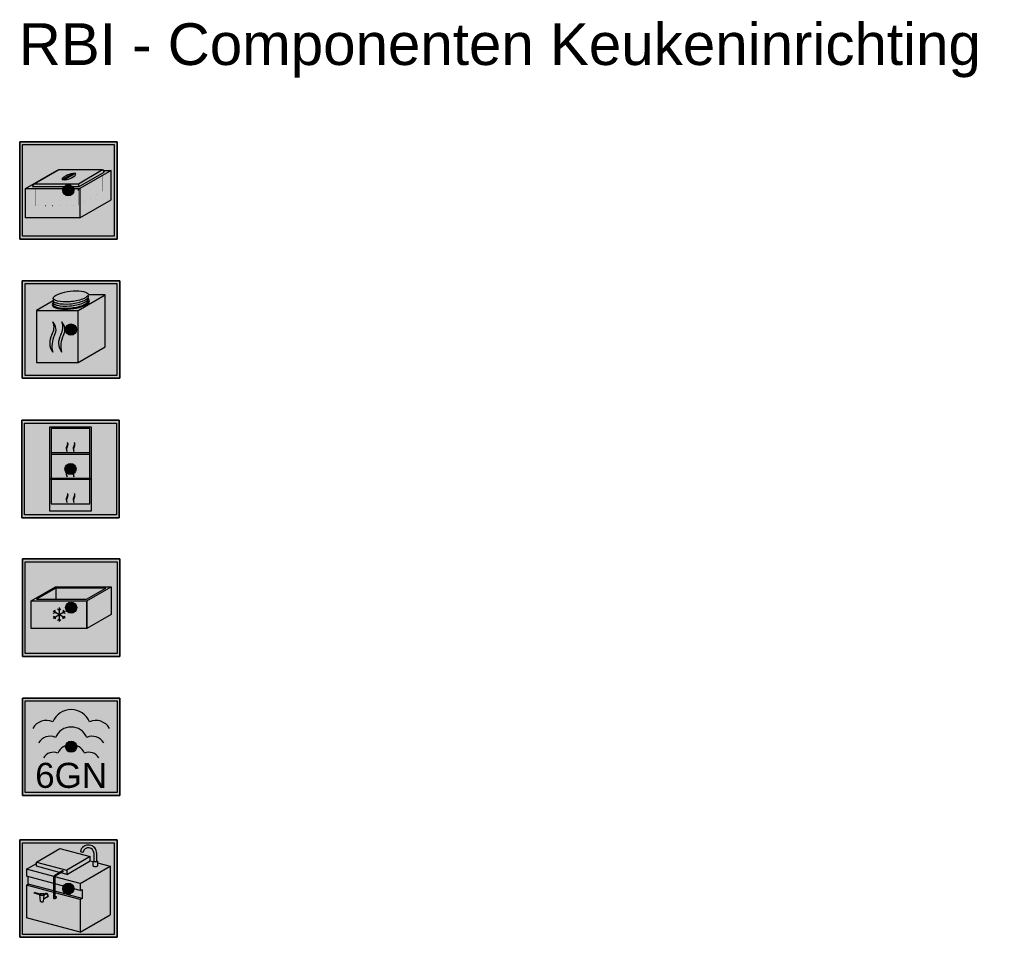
# Model space of a CAD drawing. Header units: millimetres. Extents: x -20879 to 80472, y -12121 to 39016.
# Tile 63 of 63: x 73392 to 80472, y 24758 to 31355. Entities that reach past the tile are written whole.
import ezdxf
from ezdxf.enums import TextEntityAlignment as Align

# ---------------------------------------------------------------- set-up
doc = ezdxf.new("R2010")
doc.units = ezdxf.units.MM
doc.linetypes.add('ACAD_ISO07W100', pattern=[3, 0, -3])
for name, color, linetype in [('DVD-VB-V_TEXT', 7, 'Continuous'), ('RVB-VB-RBI_Keukenapparatuur', 7, 'Continuous'), ('RVB-VB-RBI_Tekst', 7, 'Continuous')]:
    doc.layers.add(name, color=color, linetype=linetype)
doc.layers.add('RVB-VB-V_Aanwijslijn', color=7, linetype='Continuous', true_color=0xff0001)
doc.styles.add('DVD_ALG 1.8mm_RE', font='arial.ttf', dxfattribs={"height": 1.8})

# ---------------------------------------------------------------- blocks, each defined once
blk = doc.blocks.new('RVB_BUF_002_icon')
at = {"layer": 'RVB-VB-RBI_Keukenapparatuur', "true_color": 0xe3e3e3}
h = blk.add_hatch(color=254, dxfattribs=at)
h.dxf.hatch_style = 1
h.paths.add_polyline_path([(-3.5, 3.5), (-3.5, -3.5), (3.5, -3.5), (3.5, 3.5)])
at = {"layer": 'RVB-VB-RBI_Keukenapparatuur', "true_color": 0x000000}
h = blk.add_hatch(color=18, dxfattribs=at)
h.dxf.hatch_style = 1
h.paths.add_polyline_path([(-3.5, -3.5), (3.5, -3.5), (3.5, 3.5), (-3.5, 3.5)])
h.paths.add_polyline_path([(-3.3, -3.3), (3.3, -3.3), (3.3, 3.3), (-3.3, 3.3)], flags=16)
at = {"layer": 'Defpoints'}
blk.add_lwpolyline([(-3.5, -3.5), (3.5, -3.5), (3.5, 3.5), (-3.5, 3.5)], close=True, dxfattribs=at)
at = {"layer": 'RVB-VB-RBI_Keukenapparatuur', "color": 18, "true_color": 0x000000}
for points in [[(-3.5, 3.5), (3.5, 3.5), (3.5, -3.5), (-3.5, -3.5)], [(-3.3, 3.3), (3.3, 3.3), (3.3, -3.3), (-3.3, -3.3)]]:
    blk.add_lwpolyline(points, close=True, dxfattribs=at)
at = {"layer": 'RVB-VB-RBI_Keukenapparatuur'}
for points in [[(-2.486, 1.369), (0.514, 1.369), (2.462, 2.494), (1.252, 2.494)], [(-2.486, 1.369), (-2.486, -2.379), (0.514, -2.379), (2.462, -1.254), (2.462, 2.494)], [(-1.275, 2.069), (-2.486, 1.369)], [(0.514, -2.379), (0.514, 1.369)]]:
    blk.add_lwpolyline(points, dxfattribs=at)
for centre, radius, start, end in [((-2.189, 0.163), 0.968, 326.39924, 23.29839), ((-1.888, -0.012), 0.811, 330.38586, 43.46363), ((-1.549, 0.163), 0.968, 326.39924, 23.29839), ((-1.248, -0.012), 0.811, 330.38586, 43.46363), ((-0.347, -0.95), 1.185, 150.89548, 215.0753), ((0.295, -1.191), 1.67, 152.21549, 195.25661), ((0.293, -0.95), 1.185, 150.89548, 215.0753), ((0.935, -1.191), 1.67, 152.21549, 195.25661)]:
    blk.add_arc(centre, radius, start, end, dxfattribs=at)
blk.add_ellipse((-0.012, 1.931), major_axis=(1.341, 0.153), ratio=0.333333, start_param=2.768722, end_param=6.582016, dxfattribs=at)
for points, knots in [([(1.255, 2.526), (1.252, 2.548), (1.24, 2.573), (1.172, 2.632), (1.116, 2.662), (0.884, 2.745), (0.642, 2.779), (0.098, 2.779), (-0.201, 2.745), (-0.688, 2.634), (-0.885, 2.565), (-1.149, 2.427), (-1.229, 2.357), (-1.282, 2.268), (-1.284, 2.245), (-1.266, 2.195), (-1.24, 2.162), (-1.134, 2.097), (-1.057, 2.066), (-0.74, 1.987), (-0.42, 1.97), (0.238, 2.024), (0.573, 2.096), (0.987, 2.254), (1.114, 2.328), (1.232, 2.44), (1.251, 2.48), (1.255, 2.514), (1.255, 2.52), (1.255, 2.526)], [0, 0, 0, 0, 0.298605, 0.298605, 0.597209, 0.597209, 1.244215, 1.244215, 1.891221, 1.891221, 2.431666, 2.431666, 2.892179, 2.892179, 3.218246, 3.218246, 3.544312, 3.544312, 3.870378, 3.870378, 4.620509, 4.620509, 5.37064, 5.37064, 5.86847, 5.86847, 6.204025, 6.204025, 6.283185, 6.283185, 6.283185, 6.283185]), ([(-1.246, 2.176), (-1.252, 2.169), (-1.256, 2.162), (-1.282, 2.118), (-1.284, 2.095), (-1.266, 2.045), (-1.24, 2.012), (-1.134, 1.947), (-1.057, 1.916), (-0.74, 1.837), (-0.42, 1.82), (0.238, 1.874), (0.573, 1.946), (0.987, 2.104), (1.114, 2.178), (1.232, 2.29), (1.251, 2.33), (1.255, 2.364), (1.255, 2.37), (1.255, 2.376), (1.253, 2.394), (1.244, 2.414), (1.222, 2.437)], [2.833905, 2.833905, 2.833905, 2.833905, 2.892179, 2.892179, 3.218246, 3.218246, 3.544312, 3.544312, 3.870378, 3.870378, 4.620509, 4.620509, 5.37064, 5.37064, 5.86847, 5.86847, 6.204025, 6.204025, 6.283185, 6.283185, 6.283185, 6.529416, 6.529416, 6.529416, 6.529416]), ([(-1.246, 2.026), (-1.252, 2.019), (-1.256, 2.012), (-1.282, 1.968), (-1.284, 1.945), (-1.266, 1.895), (-1.24, 1.862), (-1.134, 1.797), (-1.057, 1.766), (-0.74, 1.687), (-0.42, 1.67), (0.238, 1.724), (0.573, 1.796), (0.987, 1.954), (1.114, 2.028), (1.232, 2.14), (1.251, 2.18), (1.255, 2.214), (1.255, 2.22), (1.255, 2.226), (1.253, 2.244), (1.244, 2.264), (1.222, 2.287)], [2.833905, 2.833905, 2.833905, 2.833905, 2.892179, 2.892179, 3.218246, 3.218246, 3.544312, 3.544312, 3.870378, 3.870378, 4.620509, 4.620509, 5.37064, 5.37064, 5.86847, 5.86847, 6.204025, 6.204025, 6.283185, 6.283185, 6.283185, 6.529416, 6.529416, 6.529416, 6.529416]), ([(-1.246, 1.876), (-1.252, 1.869), (-1.256, 1.862), (-1.282, 1.818), (-1.284, 1.795), (-1.266, 1.745), (-1.24, 1.712), (-1.134, 1.647), (-1.057, 1.616), (-0.74, 1.537), (-0.42, 1.52), (0.238, 1.574), (0.573, 1.646), (0.987, 1.804), (1.114, 1.878), (1.232, 1.99), (1.251, 2.03), (1.255, 2.064), (1.255, 2.07), (1.255, 2.076), (1.253, 2.094), (1.244, 2.114), (1.222, 2.137)], [2.833905, 2.833905, 2.833905, 2.833905, 2.892179, 2.892179, 3.218246, 3.218246, 3.544312, 3.544312, 3.870378, 3.870378, 4.620509, 4.620509, 5.37064, 5.37064, 5.86847, 5.86847, 6.204025, 6.204025, 6.283185, 6.283185, 6.283185, 6.529416, 6.529416, 6.529416, 6.529416]), ([(-1.246, 1.726), (-1.252, 1.719), (-1.256, 1.712), (-1.272, 1.685), (-1.278, 1.669), (-1.28, 1.654)], [2.8339051, 2.8339051, 2.8339051, 2.8339051, 2.8921793, 2.8921793, 3.0703287, 3.0703287, 3.0703287, 3.0703287]), ([(1.255, 1.91), (1.255, 1.915), (1.255, 1.921), (1.255, 1.926), (1.253, 1.944), (1.244, 1.964), (1.222, 1.987)], [6.2150545, 6.2150545, 6.2150545, 6.2150545, 6.2831853, 6.2831853, 6.2831853, 6.5294163, 6.5294163, 6.5294163, 6.5294163])]:
    blk.add_open_spline(points, degree=3, knots=knots, dxfattribs=at)
blk = doc.blocks.new('RVB_BUF_002')
at = {"layer": 'RVB-VB-V_Aanwijslijn'}
h = blk.add_hatch(color=256, dxfattribs=at)
h.dxf.hatch_style = 1
edge = h.paths.add_edge_path()
edge.add_arc((0, 0), 0.4, 0, 360)
at = {"layer": 'Defpoints'}
for points in [[(-0.011, 0.008), (0.011, 0.008)], [(0, 0.017), (0, 0.008)]]:
    blk.add_lwpolyline(points, dxfattribs=at)
at = {"layer": 'RVB-VB-V_Aanwijslijn'}
blk.add_line((0, 0.01), (0, 0), dxfattribs=at)
blk.add_circle((0, 0), 0.4, dxfattribs=at)
blk.add_blockref('RVB_BUF_002_icon', (0, 0))
at = {"layer": 'RVB-VB-RBI_Tekst', "lineweight": 5, "style": 'DVD_ALG 1.8mm_RE', "flags": 1}
for tag, p in [('$RUIMTECODE', (8.121, 5.039)), ('$FABRIKANT', (8.125, 2.798)), ('$BOUWJAAR', (8.134, 0.857)), ('$NADERE_LOCATIEBEPALING', (8.139, -1.384))]:
    blk.add_attdef(tag, p, '', height=1.4, dxfattribs=at)
at = {"layer": 'RVB-VB-RBI_Tekst', "color": 18, "true_color": 0x000000, "style": 'DVD_ALG 1.8mm_RE'}
blk.add_attdef('$BI_CODE', text='', height=1, dxfattribs=at).set_placement((3.166, 2.165), align=Align.RIGHT)
blk = doc.blocks.new('RVB_KB_001_icon')
at = {"layer": 'RVB-VB-RBI_Keukenapparatuur', "true_color": 0xe3e3e3}
h = blk.add_hatch(color=254, dxfattribs=at)
h.dxf.hatch_style = 1
h.paths.add_polyline_path([(-3.5, 3.5), (-3.5, -3.5), (3.5, -3.5), (3.5, 3.5)])
at = {"layer": 'RVB-VB-RBI_Keukenapparatuur', "true_color": 0x000000}
h = blk.add_hatch(color=18, dxfattribs=at)
h.dxf.hatch_style = 1
h.paths.add_polyline_path([(-3.5, -3.5), (3.5, -3.5), (3.5, 3.5), (-3.5, 3.5)])
h.paths.add_polyline_path([(-3.3, 3.3), (3.3, 3.3), (3.3, -3.3), (-3.3, -3.3)], flags=16)
at = {"layer": 'Defpoints'}
blk.add_lwpolyline([(-3.5, -3.5), (3.5, -3.5), (3.5, 3.5), (-3.5, 3.5)], close=True, dxfattribs=at)
at = {"layer": 'RVB-VB-RBI_Keukenapparatuur'}
for p, q in [((-2.046, -0.439), (-2.45, -0.331)), ((-2.046, -0.389), (-2.448, -0.281)), ((-2.006, -0.919), (-2.046, -0.453)), ((-1.787, -0.919), (-1.746, -0.453))]:
    blk.add_line(p, q, dxfattribs=at)
at = {"layer": 'RVB-VB-RBI_Keukenapparatuur', "color": 18, "true_color": 0x000000}
for points in [[(-3.5, 3.5), (3.5, 3.5), (3.5, -3.5), (-3.5, -3.5)], [(-3.3, 3.3), (3.3, 3.3), (3.3, -3.3), (-3.3, -3.3)]]:
    blk.add_lwpolyline(points, close=True, dxfattribs=at)
at = {"layer": 'RVB-VB-RBI_Keukenapparatuur'}
for points in [[(-2.297, 1.909), (-0.608, 2.884), (1.565, 2.302)], [(1.565, 2.002), (1.565, 2.302), (-0.123, 1.327), (-0.123, 1.027), (1.565, 2.002)], [(1.842, 1.971), (1.842, 2.537)], [(2.042, 1.971), (2.042, 2.537)], [(-3.014, 1.399), (-2.297, 1.813)], [(-0.642, 1.166), (-2.297, 1.609), (-2.297, 1.909), (-0.123, 1.327)], [(0.849, 0.364), (3.014, 1.614)], [(1.565, 2.002), (1.792, 1.941)], [(1.792, 1.621), (1.792, 1.971)], [(2.092, 1.971), (2.092, 1.621)], [(2.092, 1.861), (3.014, 1.614), (3.014, -1.886)], [(-1.051, 0.873), (-3.014, 1.399), (-3.014, 0.899)], [(-1.054, 0.374), (-3.014, 0.899)], [(-3.014, 0.249), (-2.884, 0.324), (-2.884, 0.864)], [(0.849, 0.364), (-0.971, 0.852)], [(-0.123, 1.027), (-0.529, 1.136)], [(-3.014, 0.249), (-3.014, -2.101)], [(-1.054, -0.276), (-3.014, 0.249)], [(-1.054, -0.166), (-2.884, 0.324)], [(0.849, -0.136), (-0.971, 0.352)], [(0.849, 0.364), (0.849, -0.136)], [(-2.046, -0.451), (-2.046, -0.371)], [(-1.77, -0.723), (-1.501, -0.568)], [(-1.747, -0.45), (-1.642, -0.389)], [(-1.746, -0.453), (-1.746, -0.373)], [(0.849, -0.136), (0.979, -0.061), (0.979, -0.711), (0.849, -0.786), (-0.971, -0.298)], [(0.979, -0.711), (-0.971, -0.189)], [(0.849, -0.786), (0.849, -3.136), (-3.014, -2.101)], [(0.849, -3.136), (3.014, -1.886)]]:
    blk.add_lwpolyline(points, dxfattribs=at)
for points in [[(-0.856, -0.655), (-0.979, -0.726, -0.57735), (-1.054, -0.683), (-1.054, 0.841, -0.267949), (-0.979, 0.971), (-0.424, 1.292)], [(-0.377, 1.223), (-0.946, 0.894, 0.267949), (-0.971, 0.851), (-0.971, -0.608, 0.57735), (-0.956, -0.617), (-0.903, -0.586)]]:
    blk.add_lwpolyline(points, format="xyb", dxfattribs=at)
for centre, radius, start, end in [((1.443, 2.536), 0.6, 0.09491, 166.38477), ((1.443, 2.536), 0.4, 0.09491, 166.38477), ((-2.408, -0.305), 0.0507, 155.23166, 207.00314), ((-2.45, -0.286), 0.005, 75, 155.23166), ((-2.449, -0.326), 0.005, 207.00314, 255)]:
    blk.add_arc(centre, radius, start, end, dxfattribs=at)
for centre, major_axis, ratio, start_param, end_param in [((0.957, 2.654), (0.0972, -0.0235), 0.188819, 3.141593, 6.283185), ((1.942, 1.971), (-0.15, 0), 0.227606, 5.442117, 10.265847), ((1.942, 1.621), (-0.15, 0), 0.210978, 6.283185, 9.424778), ((1.942, 1.971), (-0.1, 0), 0.148357, 0, 3.141593), ((-0.403, 1.256), (-0.0272, 0.0319), 0.769212, 2.936954, 6.218331), ((-1.896, -0.453), (-0.15, 0), 0.221469, 6.237954, 9.424778), ((-1.568, -0.476), (-0.097, 0.113), 0.769212, 2.298879, 6.853922), ((-0.879, -0.62), (-0.0272, 0.0319), 0.769212, 2.977048, 6.150415), ((-0.879, -0.62), (-0.0272, 0.0319), 0.769212, 2.298879, 2.305218), ((-1.896, -0.919), (-0.109, 0), 0.202887, 0, 3.141593)]:
    blk.add_ellipse(centre, major_axis=major_axis, ratio=ratio, start_param=start_param, end_param=end_param, dxfattribs=at)
blk.add_ellipse((-1.896, -0.373), major_axis=(-0.15, 0), ratio=0.221469, dxfattribs=at)
blk.add_open_spline([(-1.502, -0.569), (-1.484, -0.558), (-1.473, -0.538), (-1.473, -0.478), (-1.491, -0.438), (-1.549, -0.385), (-1.586, -0.372), (-1.624, -0.378), (-1.634, -0.383), (-1.642, -0.389), (-1.642, -0.389), (-1.642, -0.389), (-1.642, -0.389)], degree=3, knots=[2.995872, 2.995872, 2.995872, 2.995872, 3.888109, 3.888109, 4.860136, 4.860136, 5.832164, 5.832164, 6.283185, 6.283185, 6.283185, 6.283185, 6.283185, 6.283185, 6.283185], dxfattribs=at)
blk = doc.blocks.new('RVB_KB_001')
at = {"layer": 'RVB-VB-V_Aanwijslijn'}
h = blk.add_hatch(color=256, dxfattribs=at)
h.dxf.hatch_style = 1
edge = h.paths.add_edge_path()
edge.add_arc((0, 0), 0.4, 0, 360)
at = {"layer": 'Defpoints'}
for points in [[(-0.011, 0.008), (0.011, 0.008)], [(0, 0.017), (0, 0.008)]]:
    blk.add_lwpolyline(points, dxfattribs=at)
at = {"layer": 'RVB-VB-V_Aanwijslijn'}
blk.add_line((0, 0.01), (0, 0), dxfattribs=at)
blk.add_circle((0, 0), 0.4, dxfattribs=at)
blk.add_blockref('RVB_KB_001_icon', (0, 0))
at = {"layer": 'RVB-VB-RBI_Tekst', "lineweight": 5, "style": 'DVD_ALG 1.8mm_RE', "flags": 1}
for tag, p in [('$RUIMTECODE', (8.121, 5.039)), ('$FABRIKANT', (8.125, 2.798)), ('$BOUWJAAR', (8.134, 0.857)), ('$NADERE_LOCATIEBEPALING', (8.139, -1.384))]:
    blk.add_attdef(tag, p, '', height=1.4, dxfattribs=at)
at = {"layer": 'RVB-VB-RBI_Tekst', "color": 18, "true_color": 0x000000, "style": 'DVD_ALG 1.8mm_RE'}
blk.add_attdef('$BI_CODE', text='', height=1, dxfattribs=at).set_placement((3.166, 2.165), align=Align.RIGHT)
blk = doc.blocks.new('RVB_BUF_001_v01_icon')
at = {"layer": 'RVB-VB-RBI_Keukenapparatuur', "true_color": 0x000000}
h = blk.add_hatch(color=18, dxfattribs=at)
h.dxf.hatch_style = 1
h.paths.add_polyline_path([(-3.5, -3.5), (3.5, -3.5), (3.5, 3.5), (-3.5, 3.5)])
h.paths.add_polyline_path([(-3.3, 3.3), (3.3, 3.3), (3.3, -3.3), (-3.3, -3.3)], flags=16)
at = {"layer": 'Defpoints'}
blk.add_lwpolyline([(-3.5, -3.5), (3.5, -3.5), (3.5, 3.5), (-3.5, 3.5)], close=True, dxfattribs=at)
at = {"layer": 'RVB-VB-RBI_Keukenapparatuur', "color": 18, "true_color": 0x000000}
for points in [[(-3.5, 3.5), (3.5, 3.5), (3.5, -3.5), (-3.5, -3.5)], [(-3.3, 3.3), (3.3, 3.3), (3.3, -3.3), (-3.3, -3.3)]]:
    blk.add_lwpolyline(points, close=True, dxfattribs=at)
blk = doc.blocks.new('RVB_BUF_001_v01')
at = {"layer": 'RVB-VB-RBI_Keukenapparatuur', "true_color": 0xe3e3e3}
h = blk.add_hatch(color=254, dxfattribs=at)
h.dxf.hatch_style = 1
h.paths.add_polyline_path([(-3.3, 3.3), (3.3, 3.3), (3.3, -3.3), (-3.3, -3.3)])
at = {"layer": 'RVB-VB-V_Aanwijslijn'}
h = blk.add_hatch(color=256, dxfattribs=at)
h.dxf.hatch_style = 1
edge = h.paths.add_edge_path()
edge.add_arc((0, 0), 0.4, 0, 360)
at = {"layer": 'Defpoints'}
for points in [[(-0.011, 0.008), (0.011, 0.008)], [(0, 0.017), (0, 0.008)]]:
    blk.add_lwpolyline(points, dxfattribs=at)
at = {"layer": 'RVB-VB-RBI_Keukenapparatuur'}
for p, q in [((-0.245, 0.76), (-0.44, 0.76)), ((0.521, 1.202), (0.47, 1.202)), ((0.788, 0.275), (2.574, 1.306)), ((-2.574, 0.275), (0.788, 0.275)), ((0.788, 0.275), (0.739, 0.459))]:
    blk.add_line(p, q, dxfattribs=at)
for points in [[(-3.076, 0.14), (-0.824, 1.44), (-0.767, 1.44)], [(-2.574, 0.275), (-2.467, 0.459), (0.739, 0.459), (2.466, 1.491), (2.574, 1.306)], [(-2.467, 0.459), (-0.679, 1.491), (2.466, 1.491)], [(2.496, 1.44), (3.076, 1.44), (0.824, 0.14)], [(0.824, -1.985), (3.076, -0.685), (3.076, 1.44)], [(-0.44, 0.76), (-0.396, 0.804), (0.314, 1.214)], [(-0.396, 0.804), (-0.219, 0.804), (-0.245, 0.76)], [(-0.151, 1.056), (-0.373, 0.928)], [(-0.219, 0.804), (0.491, 1.214), (0.314, 1.214)], [(0.232, 0.906), (0.454, 1.035)], [(0.491, 1.214), (0.521, 1.202)], [(-3.076, -1.985), (-3.076, 0.14), (0.824, 0.14), (0.824, -1.985), (-3.076, -1.985)]]:
    blk.add_lwpolyline(points, dxfattribs=at)
at = {"layer": 'RVB-VB-RBI_Keukenapparatuur', "linetype": 'ACAD_ISO07W100', "ltscale": 0.005}
for points in [[(2.482, -0.066), (2.482, 1.097)], [(-2.385, -1.103), (-2.385, 0.14)], [(0.738, -1.07), (0.738, 0.14)]]:
    blk.add_lwpolyline(points, dxfattribs=at)
at = {"layer": 'RVB-VB-RBI_Keukenapparatuur', "linetype": 'ACAD_ISO07W100', "ltscale": 0.1}
for points in [[(0.738, -1.07, 0.267949), (0.955, -0.945, -0.267949), (1.173, -0.819, 0.267949), (1.39, -0.693, -0.267949), (1.608, -0.568, 0.267949), (1.825, -0.442, -0.267949), (2.043, -0.317, 0.267949), (2.26, -0.191, -0.267949), (2.478, -0.066, 0.004021), (2.482, -0.066)], [(-2.385, -1.103, -0.267949), (-2.134, -1.103, 0.267949), (-1.883, -1.103, -0.267949), (-1.632, -1.103, 0.267949), (-1.381, -1.103, -0.267949), (-1.129, -1.103, 0.267949), (-0.878, -1.103, -0.267949), (-0.627, -1.103, 0.267949), (-0.376, -1.103, -0.267949), (-0.125, -1.103, 0.267949), (0.126, -1.103, -0.267949), (0.377, -1.103, 0.267949), (0.628, -1.103, -0.115038), (0.738, -1.07)]]:
    blk.add_lwpolyline(points, format="xyb", dxfattribs=at)
at = {"layer": 'RVB-VB-RBI_Keukenapparatuur'}
for centre, radius, start, end in [((-0.294, 0.8), 0.151, 121.50988, 195.02423), ((-0.322, 1.865), 1.108, 274.01966, 300.03709), ((0.404, 0.097), 1.108, 95.99156, 120.03709), ((0.375, 1.163), 0.151, 301.50988, 15.02423)]:
    blk.add_arc(centre, radius, start, end, dxfattribs=at)
at = {"layer": 'RVB-VB-V_Aanwijslijn'}
blk.add_line((0, 0.01), (0, 0), dxfattribs=at)
blk.add_circle((0, 0), 0.4, dxfattribs=at)
blk.add_blockref('RVB_BUF_001_v01_icon', (0, 0))
at = {"layer": 'RVB-VB-RBI_Tekst', "lineweight": 5, "style": 'DVD_ALG 1.8mm_RE', "flags": 1}
for tag, p in [('$RUIMTECODE', (8.121, 5.039)), ('$FABRIKANT', (8.125, 2.798)), ('$BOUWJAAR', (8.134, 0.857)), ('$NADERE_LOCATIEBEPALING', (8.139, -1.384))]:
    blk.add_attdef(tag, p, '', height=1.4, dxfattribs=at)
at = {"layer": 'RVB-VB-RBI_Tekst', "color": 18, "true_color": 0x000000, "style": 'DVD_ALG 1.8mm_RE'}
blk.add_attdef('$BI_CODE', text='', height=1, dxfattribs=at).set_placement((3.166, 2.165), align=Align.RIGHT)
blk = doc.blocks.new('RVB_BUF_003_v01_icon')
at = {"layer": 'RVB-VB-RBI_Keukenapparatuur', "true_color": 0x000000}
h = blk.add_hatch(color=18, dxfattribs=at)
h.dxf.hatch_style = 1
h.paths.add_polyline_path([(-3.5, -3.5), (3.5, -3.5), (3.5, 3.5), (-3.5, 3.5)])
h.paths.add_polyline_path([(-3.3, 3.3), (3.3, 3.3), (3.3, -3.3), (-3.3, -3.3)], flags=16)
at = {"layer": 'Defpoints'}
blk.add_lwpolyline([(-3.5, -3.5), (3.5, -3.5), (3.5, 3.5), (-3.5, 3.5)], close=True, dxfattribs=at)
at = {"layer": 'RVB-VB-RBI_Keukenapparatuur', "color": 18, "true_color": 0x000000}
for points in [[(-3.5, 3.5), (3.5, 3.5), (3.5, -3.5), (-3.5, -3.5)], [(-3.3, 3.3), (3.3, 3.3), (3.3, -3.3), (-3.3, -3.3)]]:
    blk.add_lwpolyline(points, close=True, dxfattribs=at)
blk = doc.blocks.new('RVB_BUF_003_v01')
at = {"layer": 'RVB-VB-RBI_Keukenapparatuur', "true_color": 0xe3e3e3}
h = blk.add_hatch(color=254, dxfattribs=at)
h.dxf.hatch_style = 1
h.paths.add_polyline_path([(-3.3, 3.3), (3.3, 3.3), (3.3, -3.3), (-3.3, -3.3)])
at = {"layer": 'RVB-VB-V_Aanwijslijn'}
h = blk.add_hatch(color=256, dxfattribs=at)
h.dxf.hatch_style = 1
edge = h.paths.add_edge_path()
edge.add_arc((0, 0), 0.4, 0, 360)
at = {"layer": 'Defpoints'}
for points in [[(-0.011, 0.008), (0.011, 0.008)], [(0, 0.017), (0, 0.008)]]:
    blk.add_lwpolyline(points, dxfattribs=at)
at = {"layer": 'RVB-VB-RBI_Keukenapparatuur', "color": 254, "true_color": 0xe3e3e3}
blk.add_lwpolyline([(-3.3, 3.3), (3.3, 3.3), (3.3, -3.3), (-3.3, -3.3)], close=True, dxfattribs=at)
at = {"layer": 'RVB-VB-RBI_Keukenapparatuur'}
for points in [[(-1.5, -3), (1.5, -3), (1.5, 3), (-1.5, 3)], [(-1.4, -2.5), (1.4, -2.5), (1.4, 2.9), (-1.4, 2.9)], [(-1.4, 1.067), (1.4, 1.067), (1.4, 1.167), (-1.4, 1.167)], [(-1.4, -0.667), (1.4, -0.667), (1.4, -0.767), (-1.4, -0.767)]]:
    blk.add_lwpolyline(points, close=True, dxfattribs=at)
for points in [[(-0.25, 1.261, -0.190042), (-0.21, 1.627, 0.330127), (-0.245, 1.914, -0.253499), (-0.27, 1.639, 0.287595)], [(0.25, 1.261, -0.190042), (0.29, 1.627, 0.330127), (0.255, 1.914, -0.253499), (0.23, 1.639, 0.287595)], [(-0.25, -0.572, -0.190042), (-0.21, -0.207, 0.330127), (-0.245, 0.081, -0.253499), (-0.27, -0.195, 0.287595)], [(0.25, -0.572, -0.190042), (0.29, -0.207, 0.330127), (0.255, 0.081, -0.253499), (0.23, -0.195, 0.287595)], [(-0.25, -2.405, -0.190042), (-0.21, -2.04, 0.330127), (-0.245, -1.752, -0.253499), (-0.27, -2.028, 0.287595)], [(0.25, -2.405, -0.190042), (0.29, -2.04, 0.330127), (0.255, -1.752, -0.253499), (0.23, -2.028, 0.287595)]]:
    blk.add_lwpolyline(points, format="xyb", close=True, dxfattribs=at)
at = {"layer": 'RVB-VB-V_Aanwijslijn'}
blk.add_line((0, 0.01), (0, 0), dxfattribs=at)
blk.add_circle((0, 0), 0.4, dxfattribs=at)
blk.add_blockref('RVB_BUF_003_v01_icon', (0, 0))
at = {"layer": 'RVB-VB-RBI_Tekst', "lineweight": 5, "style": 'DVD_ALG 1.8mm_RE', "flags": 1}
for tag, p in [('$RUIMTECODE', (8.121, 5.039)), ('$FABRIKANT', (8.125, 2.798)), ('$BOUWJAAR', (8.134, 0.857)), ('$NADERE_LOCATIEBEPALING', (8.139, -1.384))]:
    blk.add_attdef(tag, p, '', height=1.4, dxfattribs=at)
at = {"layer": 'RVB-VB-RBI_Tekst', "color": 18, "true_color": 0x000000, "style": 'DVD_ALG 1.8mm_RE'}
blk.add_attdef('$BI_CODE', text='', height=1, dxfattribs=at).set_placement((3.166, 2.165), align=Align.RIGHT)
blk = doc.blocks.new('RVB_BUF_004_v01_icon')
at = {"layer": 'RVB-VB-RBI_Keukenapparatuur', "true_color": 0x000000}
h = blk.add_hatch(color=18, dxfattribs=at)
h.dxf.hatch_style = 1
h.paths.add_polyline_path([(-3.5, -3.5), (3.5, -3.5), (3.5, 3.5), (-3.5, 3.5)])
h.paths.add_polyline_path([(-3.3, 3.3), (3.3, 3.3), (3.3, -3.3), (-3.3, -3.3)], flags=16)
at = {"layer": 'Defpoints'}
blk.add_lwpolyline([(-3.5, -3.5), (3.5, -3.5), (3.5, 3.5), (-3.5, 3.5)], close=True, dxfattribs=at)
at = {"layer": 'RVB-VB-RBI_Keukenapparatuur', "color": 18, "true_color": 0x000000}
for points in [[(-3.5, 3.5), (3.5, 3.5), (3.5, -3.5), (-3.5, -3.5)], [(-3.3, 3.3), (3.3, 3.3), (3.3, -3.3), (-3.3, -3.3)]]:
    blk.add_lwpolyline(points, close=True, dxfattribs=at)
blk = doc.blocks.new('RVB_BUF_004_v01')
at = {"layer": 'RVB-VB-RBI_Keukenapparatuur', "true_color": 0xe3e3e3}
h = blk.add_hatch(color=254, dxfattribs=at)
h.dxf.hatch_style = 1
h.paths.add_polyline_path([(-3.3, 3.3), (3.3, 3.3), (3.3, -3.3), (-3.3, -3.3)])
at = {"layer": 'RVB-VB-V_Aanwijslijn'}
h = blk.add_hatch(color=256, dxfattribs=at)
h.dxf.hatch_style = 1
edge = h.paths.add_edge_path()
edge.add_arc((0, 0), 0.4, 0, 360)
at = {"layer": 'RVB-VB-RBI_Keukenapparatuur', "color": 254, "true_color": 0xe3e3e3}
blk.add_lwpolyline([(-3.3, 3.3), (3.3, 3.3), (3.3, -3.3), (-3.3, -3.3)], close=True, dxfattribs=at)
at = {"layer": 'RVB-VB-RBI_Keukenapparatuur'}
for points in [[(-2.866, 0.5), (1.134, 0.5), (1.134, -1.5), (-2.866, -1.5), (-2.866, 0.5), (-1.134, 1.5), (2.866, 1.5), (2.866, -0.5), (1.134, -1.5), (1.134, 0.5), (2.866, 1.5)], [(-1.107, 1.4), (-2.493, 0.6), (1.107, 0.6), (2.493, 1.4), (-1.107, 1.4), (-1.107, 0.6)], [(-0.866, 0), (-0.866, -1)], [(-1.299, -0.396), (-1.126, -0.35), (-1.172, -0.177)], [(-1.299, -0.75), (-0.433, -0.25)], [(-0.433, -0.75), (-1.299, -0.25)], [(-1.299, -0.604), (-1.126, -0.65), (-1.172, -0.823)], [(-0.739, -0.073), (-0.866, -0.2), (-0.993, -0.073)], [(-0.56, -0.177), (-0.606, -0.35), (-0.433, -0.396)], [(-0.56, -0.823), (-0.606, -0.65), (-0.433, -0.604)], [(-0.739, -0.927), (-0.866, -0.8), (-0.993, -0.927)]]:
    blk.add_lwpolyline(points, dxfattribs=at)
at = {"layer": 'RVB-VB-V_Aanwijslijn'}
blk.add_line((0, 0.01), (0, 0), dxfattribs=at)
blk.add_circle((0, 0), 0.4, dxfattribs=at)
blk.add_blockref('RVB_BUF_004_v01_icon', (0, 0))
at = {"layer": 'RVB-VB-RBI_Tekst', "lineweight": 5, "style": 'DVD_ALG 1.8mm_RE', "flags": 1}
for tag, p in [('$RUIMTECODE', (8.121, 5.039)), ('$FABRIKANT', (8.125, 2.798)), ('$BOUWJAAR', (8.134, 0.857)), ('$NADERE_LOCATIEBEPALING', (8.139, -1.384))]:
    blk.add_attdef(tag, p, '', height=1.4, dxfattribs=at)
at = {"layer": 'RVB-VB-RBI_Tekst', "color": 18, "true_color": 0x000000, "style": 'DVD_ALG 1.8mm_RE'}
blk.add_attdef('$BI_CODE', text='', height=1, dxfattribs=at).set_placement((3.166, 2.165), align=Align.RIGHT)
blk = doc.blocks.new('RVB_CB_001_v01_icon')
at = {"layer": 'RVB-VB-RBI_Keukenapparatuur', "true_color": 0x000000}
h = blk.add_hatch(color=18, dxfattribs=at)
h.dxf.hatch_style = 1
h.paths.add_polyline_path([(-3.5, -3.5), (3.5, -3.5), (3.5, 3.5), (-3.5, 3.5)])
h.paths.add_polyline_path([(-3.3, 3.3), (3.3, 3.3), (3.3, -3.3), (-3.3, -3.3)], flags=16)
at = {"layer": 'Defpoints'}
blk.add_lwpolyline([(-3.5, -3.5), (3.5, -3.5), (3.5, 3.5), (-3.5, 3.5)], close=True, dxfattribs=at)
at = {"layer": 'RVB-VB-RBI_Keukenapparatuur', "color": 18, "true_color": 0x000000}
for points in [[(-3.5, 3.5), (3.5, 3.5), (3.5, -3.5), (-3.5, -3.5)], [(-3.3, 3.3), (3.3, 3.3), (3.3, -3.3), (-3.3, -3.3)]]:
    blk.add_lwpolyline(points, close=True, dxfattribs=at)
blk = doc.blocks.new('RVB_CB_001_v01')
at = {"layer": 'RVB-VB-RBI_Keukenapparatuur', "true_color": 0xe3e3e3}
h = blk.add_hatch(color=254, dxfattribs=at)
h.dxf.hatch_style = 1
h.paths.add_polyline_path([(-3.3, 3.3), (3.3, 3.3), (3.3, -3.3), (-3.3, -3.3)])
at = {"layer": 'RVB-VB-V_Aanwijslijn'}
h = blk.add_hatch(color=256, dxfattribs=at)
h.dxf.hatch_style = 1
edge = h.paths.add_edge_path()
edge.add_arc((0, 0), 0.4, 0, 360)
at = {"layer": 'Defpoints'}
for points in [[(-0.011, 0.008), (0.011, 0.008)], [(0, 0.017), (0, 0.008)]]:
    blk.add_lwpolyline(points, dxfattribs=at)
at = {"layer": 'RVB-VB-RBI_Keukenapparatuur', "color": 254, "true_color": 0xe3e3e3}
blk.add_lwpolyline([(-3.3, 3.3), (3.3, 3.3), (3.3, -3.3), (-3.3, -3.3)], close=True, dxfattribs=at)
at = {"layer": 'RVB-VB-RBI_Keukenapparatuur', "lineweight": 30}
for points in [[(2.751, 1.32, 0.383404), (1.322, 1.796, 0.66038), (-1.322, 1.796, 0.385273), (-2.751, 1.32)], [(2.338, 0.272, 0.383404), (1.124, 0.677, 0.66038), (-1.124, 0.677, 0.385273), (-2.338, 0.272)], [(1.987, -0.806, 0.383404), (0.955, -0.462, 0.66038), (-0.955, -0.462, 0.385273), (-1.987, -0.806)]]:
    blk.add_lwpolyline(points, format="xyb", dxfattribs=at)
at = {"layer": 'RVB-VB-V_Aanwijslijn'}
blk.add_line((0, 0.01), (0, 0), dxfattribs=at)
blk.add_circle((0, 0), 0.4, dxfattribs=at)
blk.add_blockref('RVB_CB_001_v01_icon', (0, 0))
at = {"layer": 'RVB-VB-RBI_Keukenapparatuur', "color": 18, "true_color": 0x000000, "insert": (0, -2.069), "char_height": 1.8, "attachment_point": 5, "style": 'DVD_ALG 1.8mm_RE'}
blk.add_mtext_dynamic_manual_height_columns('6GN', width=7, gutter_width=7.5, heights=[0], dxfattribs=at)
at = {"layer": 'RVB-VB-RBI_Tekst', "lineweight": 5, "style": 'DVD_ALG 1.8mm_RE', "flags": 1}
for tag, p in [('$RUIMTECODE', (8.121, 5.039)), ('$FABRIKANT', (8.125, 2.798)), ('$BOUWJAAR', (8.134, 0.857)), ('$NADERE_LOCATIEBEPALING', (8.139, -1.384))]:
    blk.add_attdef(tag, p, '', height=1.4, dxfattribs=at)
at = {"layer": 'RVB-VB-RBI_Tekst', "color": 18, "true_color": 0x000000, "style": 'DVD_ALG 1.8mm_RE'}
blk.add_attdef('$BI_CODE', text='', height=1, dxfattribs=at).set_placement((3.166, 2.165), align=Align.RIGHT)

msp = doc.modelspace()

# ---------------------------------------------------------------- block references
at = {"lineweight": 0, "xscale": 100, "yscale": 100, "zscale": 100}
for name, p in [('RVB_BUF_001_v01', (73741.7, 30127.9)), ('RVB_BUF_002', (73760.6, 29127.3)), ('RVB_BUF_003_v01', (73757.1, 28124.8)), ('RVB_BUF_004_v01', (73761.7, 27127.9)), ('RVB_CB_001_v01', (73761.7, 26127.9)), ('RVB_KB_001', (73741.8, 25107.9))]:
    msp.add_blockref(name, p, dxfattribs=at)

# ---------------------------------------------------------------- texts
at = {"layer": 'DVD-VB-V_TEXT', "color": 7, "style": 'DVD_ALG 1.8mm_RE'}
msp.add_text('RBI - Componenten Keukeninrichting', height=300, dxfattribs=at).set_placement((73384.9, 31029.2))

doc.saveas('drawing.dxf')
